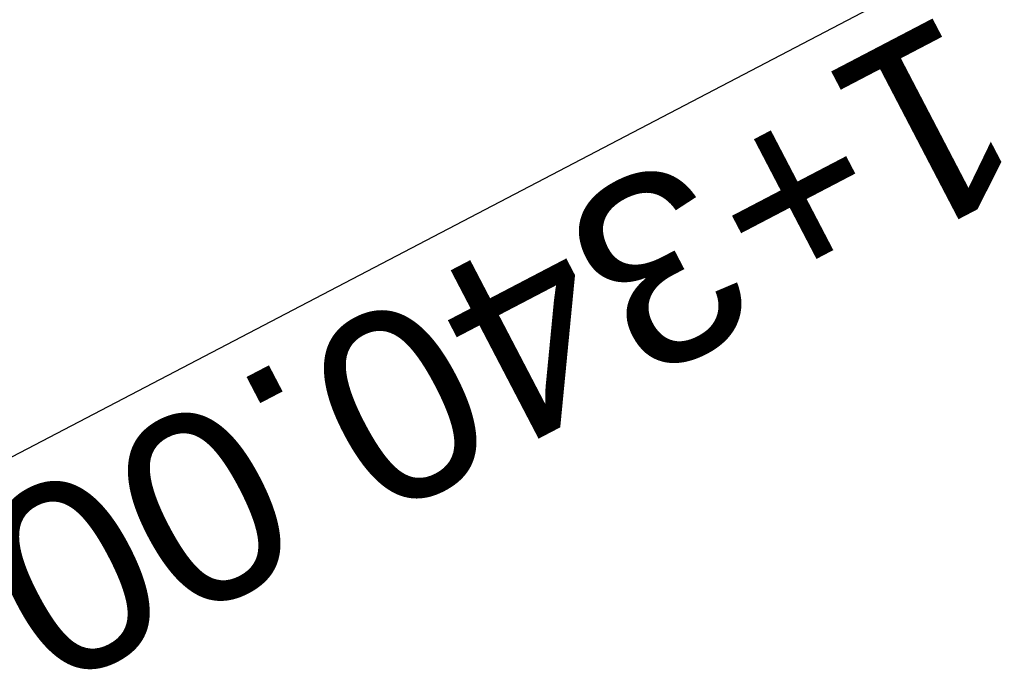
# Model space of a CAD drawing. Header units: metres. Extents: x 7529682 to 7533711, y 5721195 to 5727842.
# Tile 160 of 232: x 7530351.36 to 7530357.84, y 5726617.44 to 5726621.67. Entities that reach past the tile are written whole.
import ezdxf

# ---------------------------------------------------------------- set-up
doc = ezdxf.new("R2010")
doc.units = ezdxf.units.M
doc.layers.add('D-przekroje-pop', color=7, linetype='Continuous', lineweight=50, true_color=0x000099)
doc.styles.get("Standard").update_dxf_attribs({"font": 'arial.ttf'})

msp = doc.modelspace()

# ---------------------------------------------------------------- texts
at = {"layer": 'D-przekroje-pop', "lineweight": 30}
msp.add_text('%%U1+340.00', height=1.25, rotation=207.5721532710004, dxfattribs=at).set_placement((7530357.486222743, 5726621.743041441))

doc.saveas('drawing.dxf')
